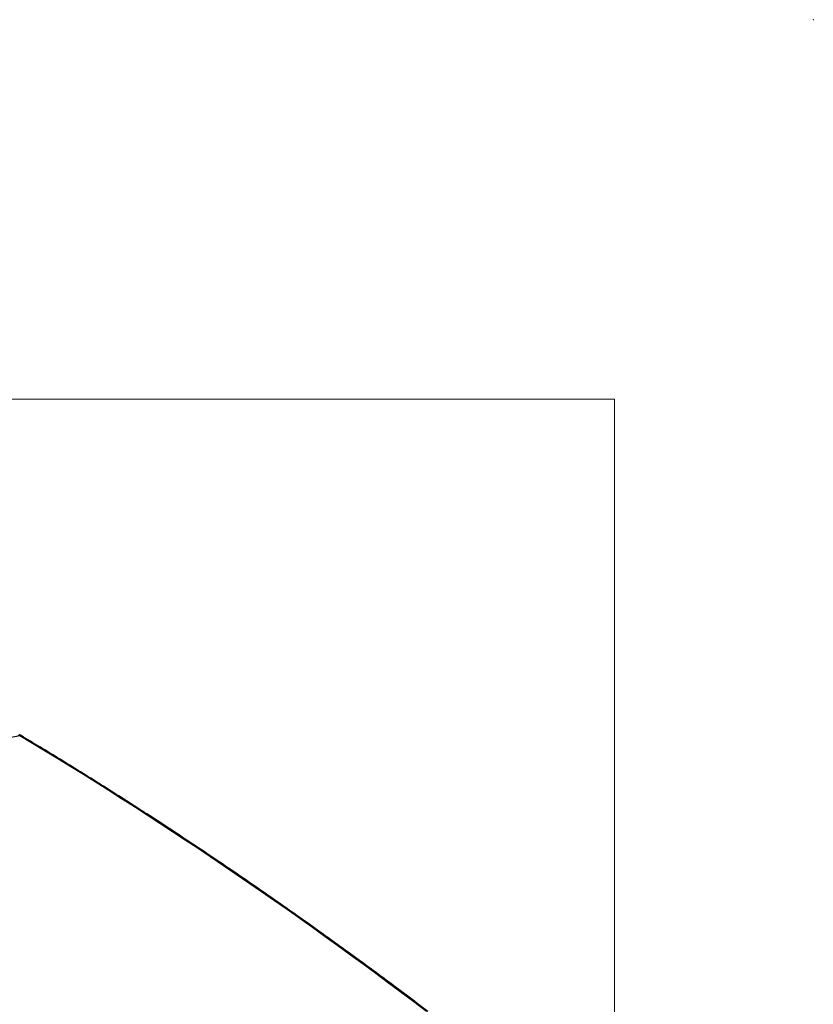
# Paper-space layout 'Sheet1' of a CAD drawing. Header units: millimetres. Extents: x -1 to 420, y -14 to 297.
# Tile 110 of 110: x 361 to 420, y 223 to 297. Entities that reach past the tile are written whole.
import ezdxf

# ---------------------------------------------------------------- set-up
doc = ezdxf.new("R2010")
doc.units = ezdxf.units.MM
doc.header["$PDSIZE"] = -1

psp = doc.layouts.new('Sheet1')

# ---------------------------------------------------------------- linework, layer by layer
at = {"color": 7, "linetype": 'Continuous', "lineweight": 18}
for q in [(-0.848, 268.637), (405.152, -14.363)]:
    psp.add_line((405.152, 268.637), q, dxfattribs=at)
at = {"color": 7, "linetype": 'Continuous', "lineweight": 25}
psp.add_line((360.698, 243.486), (358.96, 243.138), dxfattribs=at)
at = {"color": 8, "linetype": 'Continuous', "lineweight": 25}
psp.add_arc((360.756, 243.411), 0.0953, 63.83857, 127.48398, dxfattribs=at)
at = {"color": 7, "linetype": 'Continuous', "lineweight": 25}
psp.add_ellipse((367.651, 12.055), major_axis=(-157.904, 248.172), ratio=0.546435, start_param=5.309074, end_param=5.455387, dxfattribs=at)
for points, knots in [([(360.798, 243.497), (360.797, 243.497), (360.788, 243.502), (360.761, 243.523), (360.724, 243.559), (360.702, 243.591), (360.692, 243.606)], [0, 0, 0, 0, 0.0408857, 0.3533316, 0.706897, 1, 1, 1, 1]), ([(360.698, 243.486), (360.694, 243.487), (360.669, 243.492), (360.626, 243.503), (360.59, 243.522), (360.572, 243.53)], [0, 0, 0, 0, 0.105688, 0.563289, 1, 1, 1, 1]), ([(391.199, 222.89), (390.667, 223.292), (389.125, 224.457), (386.569, 226.351), (383.529, 228.556), (380.486, 230.715), (377.441, 232.826), (374.393, 234.891), (371.344, 236.907), (368.294, 238.875), (365.243, 240.794), (362.745, 242.328), (361.264, 243.217), (360.798, 243.496)], [0, 0, 0, 0, 0.052716, 0.152877, 0.253037, 0.353197, 0.453357, 0.553516, 0.653675, 0.753834, 0.853993, 0.954153, 1, 1, 1, 1])]:
    psp.add_open_spline(points, degree=3, knots=knots, dxfattribs=at)
at = {"color": 7, "linetype": 'Continuous', "lineweight": 0}
psp.add_point((420, 297), dxfattribs=at)

doc.saveas('drawing.dxf')
